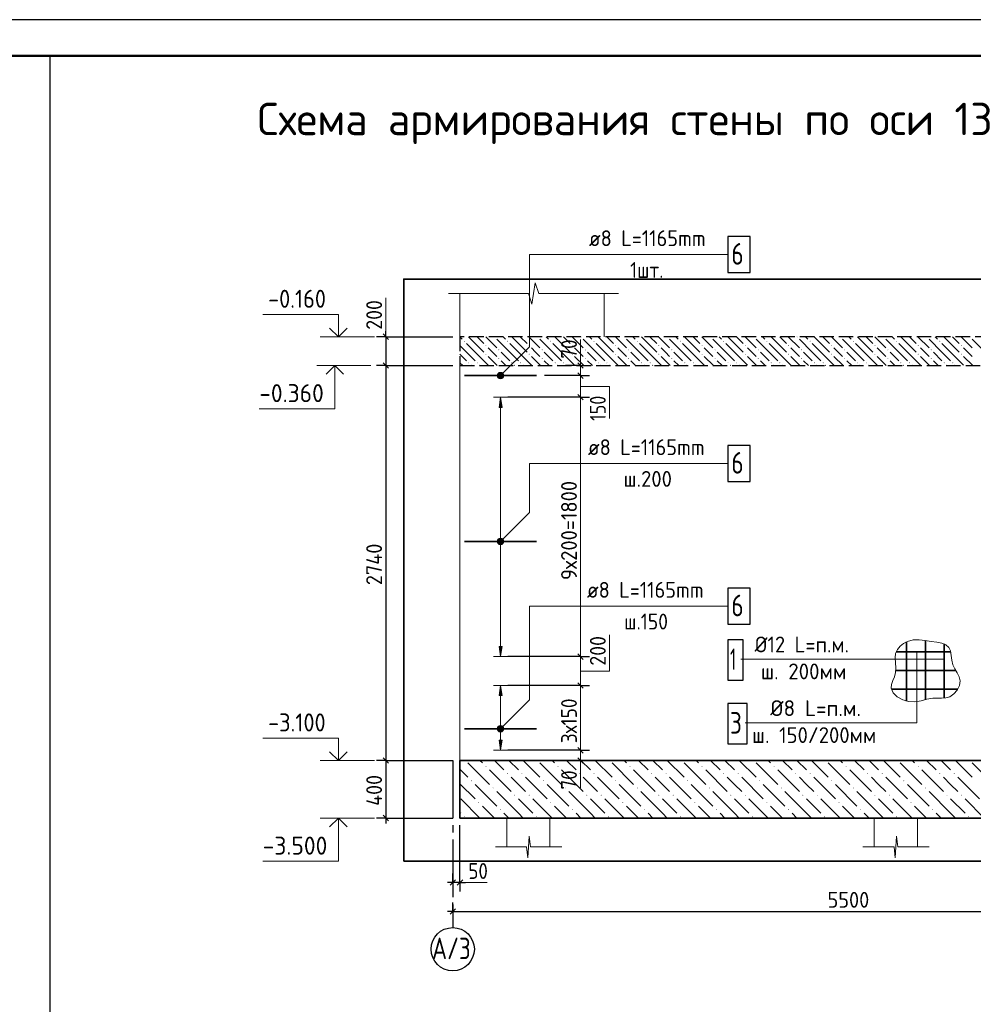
# Model space of a CAD drawing. Header units: millimetres. Extents: x 0 to 42000, y 0 to 29700.
# Tile 10 of 11: x 17880 to 31117, y 16035 to 29700. Entities that reach past the tile are written whole.
import ezdxf

# ---------------------------------------------------------------- set-up
doc = ezdxf.new("R2010")
doc.units = ezdxf.units.MM
doc.linetypes.add('______2', pattern=[270, 200, -70])
doc.linetypes.add('______5', pattern=[1100, 800, -100, 100, -100])
for name, color, linetype, lineweight in [('Standard', 7, 'Continuous', 25), ('Высотные отметки', 7, 'Continuous', 25), ('ЖБ Перекрытие верхний уровень', 7, '______2', 25), ('ЖБ Плита Фундамента верхний уровень', 7, 'Continuous', 35), ('Заголовок чертежа', 7, 'Continuous', 25), ('Позиционная метка линия выноска', 7, 'Continuous', 13), ('Позиционная метка номер позиции', 7, 'Continuous', 13), ('Стена обрамление П-обр.', 7, 'Continuous', 35)]:
    doc.layers.add(name, color=color, linetype=linetype, lineweight=lineweight)
doc.layers.add('Оси', color=7, linetype='______5')
doc.layers.add('Размерная выноска', color=7, linetype='Continuous')
doc.styles.add('ISOCPEUR', font='txt')

msp = doc.modelspace()

# ---------------------------------------------------------------- hatches: boundary and pattern name
at = {"layer": 'ЖБ Перекрытие верхний уровень', "linetype": 'Continuous', "lineweight": 18, "transparency": 33554687}
for points in [[(24465, 25297), (24468, 25300), (24475, 25300), (24478, 25297), (24472, 25291)], [(25065, 25297), (25068, 25300), (25075, 25300), (25078, 25297), (25072, 25291)], [(25665, 25297), (25668, 25300), (25675, 25300), (25678, 25297), (25672, 25291)], [(26265, 25297), (26268, 25300), (26275, 25300), (26278, 25297), (26272, 25291)], [(26865, 25297), (26868, 25300), (26875, 25300), (26878, 25297), (26872, 25291)], [(27465, 25297), (27468, 25300), (27475, 25300), (27478, 25297), (27472, 25291)], [(28065, 25297), (28068, 25300), (28075, 25300), (28078, 25297), (28072, 25291)], [(28665, 25297), (28668, 25300), (28675, 25300), (28678, 25297), (28672, 25291)], [(29265, 25297), (29268, 25300), (29275, 25300), (29278, 25297), (29272, 25291)], [(29865, 25297), (29868, 25300), (29875, 25300), (29878, 25297), (29872, 25291)], [(30465, 25297), (30468, 25300), (30475, 25300), (30478, 25297), (30472, 25291)], [(31065, 25297), (31068, 25300), (31075, 25300), (31078, 25297), (31072, 25291)], [(24045, 25237), (24052, 25244), (24058, 25237), (24052, 25231)], [(24345, 25177), (24352, 25184), (24358, 25177), (24352, 25171)], [(24645, 25237), (24652, 25244), (24658, 25237), (24652, 25231)], [(24945, 25177), (24952, 25184), (24958, 25177), (24952, 25171)], [(25245, 25237), (25252, 25244), (25258, 25237), (25252, 25231)], [(25545, 25177), (25552, 25184), (25558, 25177), (25552, 25171)], [(25845, 25237), (25852, 25244), (25858, 25237), (25852, 25231)], [(26145, 25177), (26152, 25184), (26158, 25177), (26152, 25171)], [(26445, 25237), (26452, 25244), (26458, 25237), (26452, 25231)], [(26745, 25177), (26752, 25184), (26758, 25177), (26752, 25171)], [(27045, 25237), (27052, 25244), (27058, 25237), (27052, 25231)], [(27345, 25177), (27352, 25184), (27358, 25177), (27352, 25171)], [(27645, 25237), (27652, 25244), (27658, 25237), (27652, 25231)], [(27945, 25177), (27952, 25184), (27958, 25177), (27952, 25171)], [(28245, 25237), (28252, 25244), (28258, 25237), (28252, 25231)], [(28545, 25177), (28552, 25184), (28558, 25177), (28552, 25171)], [(28845, 25237), (28852, 25244), (28858, 25237), (28852, 25231)], [(29145, 25177), (29152, 25184), (29158, 25177), (29152, 25171)], [(29445, 25237), (29452, 25244), (29458, 25237), (29452, 25231)], [(29745, 25177), (29752, 25184), (29758, 25177), (29752, 25171)], [(30045, 25237), (30052, 25244), (30058, 25237), (30052, 25231)], [(30345, 25177), (30352, 25184), (30358, 25177), (30352, 25171)], [(30645, 25237), (30652, 25244), (30658, 25237), (30652, 25231)], [(30945, 25177), (30952, 25184), (30958, 25177), (30952, 25171)], [(24345, 25057), (24352, 25064), (24358, 25057), (24352, 25051)], [(24525, 25117), (24532, 25124), (24538, 25117), (24532, 25111)], [(24945, 25057), (24952, 25064), (24958, 25057), (24952, 25051)], [(25125, 25117), (25132, 25124), (25138, 25117), (25132, 25111)], [(25545, 25057), (25552, 25064), (25558, 25057), (25552, 25051)], [(25725, 25117), (25732, 25124), (25738, 25117), (25732, 25111)], [(26145, 25057), (26152, 25064), (26158, 25057), (26152, 25051)], [(26325, 25117), (26332, 25124), (26338, 25117), (26332, 25111)], [(26745, 25057), (26752, 25064), (26758, 25057), (26752, 25051)], [(26925, 25117), (26932, 25124), (26938, 25117), (26932, 25111)], [(27345, 25057), (27352, 25064), (27358, 25057), (27352, 25051)], [(27525, 25117), (27532, 25124), (27538, 25117), (27532, 25111)], [(27945, 25057), (27952, 25064), (27958, 25057), (27952, 25051)], [(28125, 25117), (28132, 25124), (28138, 25117), (28132, 25111)], [(28545, 25057), (28552, 25064), (28558, 25057), (28552, 25051)], [(28725, 25117), (28732, 25124), (28738, 25117), (28732, 25111)], [(29145, 25057), (29152, 25064), (29158, 25057), (29152, 25051)], [(29325, 25117), (29332, 25124), (29338, 25117), (29332, 25111)], [(29745, 25057), (29752, 25064), (29758, 25057), (29752, 25051)], [(29925, 25117), (29932, 25124), (29938, 25117), (29932, 25111)], [(30345, 25057), (30352, 25064), (30358, 25057), (30352, 25051)], [(30525, 25117), (30532, 25124), (30538, 25117), (30532, 25111)], [(30945, 25057), (30952, 25064), (30958, 25057), (30952, 25051)], [(24105, 24937), (24112, 24944), (24118, 24937), (24112, 24931)], [(24225, 24937), (24232, 24944), (24238, 24937), (24232, 24931)], [(24525, 24997), (24532, 25004), (24538, 24997), (24532, 24991)], [(24705, 24937), (24712, 24944), (24718, 24937), (24712, 24931)], [(24825, 24937), (24832, 24944), (24838, 24937), (24832, 24931)], [(25125, 24997), (25132, 25004), (25138, 24997), (25132, 24991)], [(25305, 24937), (25312, 24944), (25318, 24937), (25312, 24931)], [(25425, 24937), (25432, 24944), (25438, 24937), (25432, 24931)], [(25725, 24997), (25732, 25004), (25738, 24997), (25732, 24991)], [(25905, 24937), (25912, 24944), (25918, 24937), (25912, 24931)], [(26025, 24937), (26032, 24944), (26038, 24937), (26032, 24931)], [(26325, 24997), (26332, 25004), (26338, 24997), (26332, 24991)], [(26505, 24937), (26512, 24944), (26518, 24937), (26512, 24931)], [(26625, 24937), (26632, 24944), (26638, 24937), (26632, 24931)], [(26925, 24997), (26932, 25004), (26938, 24997), (26932, 24991)], [(27105, 24937), (27112, 24944), (27118, 24937), (27112, 24931)], [(27225, 24937), (27232, 24944), (27238, 24937), (27232, 24931)], [(27525, 24997), (27532, 25004), (27538, 24997), (27532, 24991)], [(27705, 24937), (27712, 24944), (27718, 24937), (27712, 24931)], [(27825, 24937), (27832, 24944), (27838, 24937), (27832, 24931)], [(28125, 24997), (28132, 25004), (28138, 24997), (28132, 24991)], [(28305, 24937), (28312, 24944), (28318, 24937), (28312, 24931)], [(28425, 24937), (28432, 24944), (28438, 24937), (28432, 24931)], [(28725, 24997), (28732, 25004), (28738, 24997), (28732, 24991)], [(28905, 24937), (28912, 24944), (28918, 24937), (28912, 24931)], [(29025, 24937), (29032, 24944), (29038, 24937), (29032, 24931)], [(29325, 24997), (29332, 25004), (29338, 24997), (29332, 24991)], [(29505, 24937), (29512, 24944), (29518, 24937), (29512, 24931)], [(29625, 24937), (29632, 24944), (29638, 24937), (29632, 24931)], [(29925, 24997), (29932, 25004), (29938, 24997), (29932, 24991)], [(30105, 24937), (30112, 24944), (30118, 24937), (30112, 24931)], [(30225, 24937), (30232, 24944), (30238, 24937), (30232, 24931)], [(30525, 24997), (30532, 25004), (30538, 24997), (30532, 24991)], [(30705, 24937), (30712, 24944), (30718, 24937), (30712, 24931)], [(30825, 24937), (30832, 24944), (30838, 24937), (30832, 24931)]]:
    msp.add_hatch(color=7, dxfattribs=at).paths.add_polyline_path(points, flags=16)
at = {"layer": 'ЖБ Плита Фундамента верхний уровень', "linetype": 'Continuous', "lineweight": 18, "transparency": 33554687}
for points in [[(24345, 19337), (24352, 19344), (24358, 19337), (24352, 19331)], [(25345, 19337), (25352, 19344), (25358, 19337), (25352, 19331)], [(26345, 19337), (26352, 19344), (26358, 19337), (26352, 19331)], [(27345, 19337), (27352, 19344), (27358, 19337), (27352, 19331)], [(28345, 19337), (28352, 19344), (28358, 19337), (28352, 19331)], [(29345, 19337), (29352, 19344), (29358, 19337), (29352, 19331)], [(30345, 19337), (30352, 19344), (30358, 19337), (30352, 19331)], [(24145, 19137), (24152, 19144), (24158, 19137), (24152, 19131)], [(24645, 19237), (24652, 19244), (24658, 19237), (24652, 19231)], [(24845, 19237), (24852, 19244), (24858, 19237), (24852, 19231)], [(25145, 19137), (25152, 19144), (25158, 19137), (25152, 19131)], [(25645, 19237), (25652, 19244), (25658, 19237), (25652, 19231)], [(25845, 19237), (25852, 19244), (25858, 19237), (25852, 19231)], [(26145, 19137), (26152, 19144), (26158, 19137), (26152, 19131)], [(26645, 19237), (26652, 19244), (26658, 19237), (26652, 19231)], [(26845, 19237), (26852, 19244), (26858, 19237), (26852, 19231)], [(27145, 19137), (27152, 19144), (27158, 19137), (27152, 19131)], [(27645, 19237), (27652, 19244), (27658, 19237), (27652, 19231)], [(27845, 19237), (27852, 19244), (27858, 19237), (27852, 19231)], [(28145, 19137), (28152, 19144), (28158, 19137), (28152, 19131)], [(28645, 19237), (28652, 19244), (28658, 19237), (28652, 19231)], [(28845, 19237), (28852, 19244), (28858, 19237), (28852, 19231)], [(29145, 19137), (29152, 19144), (29158, 19137), (29152, 19131)], [(29645, 19237), (29652, 19244), (29658, 19237), (29652, 19231)], [(29845, 19237), (29852, 19244), (29858, 19237), (29852, 19231)], [(30145, 19137), (30152, 19144), (30158, 19137), (30152, 19131)], [(30645, 19237), (30652, 19244), (30658, 19237), (30652, 19231)], [(30845, 19237), (30852, 19244), (30858, 19237), (30852, 19231)], [(24445, 19037), (24452, 19044), (24458, 19037), (24452, 19031)], [(25445, 19037), (25452, 19044), (25458, 19037), (25452, 19031)], [(26445, 19037), (26452, 19044), (26458, 19037), (26452, 19031)], [(27445, 19037), (27452, 19044), (27458, 19037), (27452, 19031)], [(28445, 19037), (28452, 19044), (28458, 19037), (28452, 19031)], [(29445, 19037), (29452, 19044), (29458, 19037), (29452, 19031)], [(30445, 19037), (30452, 19044), (30458, 19037), (30452, 19031)], [(24745, 18937), (24752, 18944), (24758, 18937), (24752, 18931)], [(24945, 18937), (24952, 18944), (24958, 18937), (24952, 18931)], [(25745, 18937), (25752, 18944), (25758, 18937), (25752, 18931)], [(25945, 18937), (25952, 18944), (25958, 18937), (25952, 18931)], [(26745, 18937), (26752, 18944), (26758, 18937), (26752, 18931)], [(26945, 18937), (26952, 18944), (26958, 18937), (26952, 18931)], [(27745, 18937), (27752, 18944), (27758, 18937), (27752, 18931)], [(27945, 18937), (27952, 18944), (27958, 18937), (27952, 18931)], [(28745, 18937), (28752, 18944), (28758, 18937), (28752, 18931)], [(28945, 18937), (28952, 18944), (28958, 18937), (28952, 18931)], [(29745, 18937), (29752, 18944), (29758, 18937), (29752, 18931)], [(29945, 18937), (29952, 18944), (29958, 18937), (29952, 18931)], [(30745, 18937), (30752, 18944), (30758, 18937), (30752, 18931)], [(30945, 18937), (30952, 18944), (30958, 18937), (30952, 18931)], [(24245, 18837), (24252, 18844), (24258, 18837), (24252, 18831)], [(24545, 18737), (24552, 18744), (24558, 18737), (24552, 18731)], [(25245, 18837), (25252, 18844), (25258, 18837), (25252, 18831)], [(25545, 18737), (25552, 18744), (25558, 18737), (25552, 18731)], [(26245, 18837), (26252, 18844), (26258, 18837), (26252, 18831)], [(26545, 18737), (26552, 18744), (26558, 18737), (26552, 18731)], [(27245, 18837), (27252, 18844), (27258, 18837), (27252, 18831)], [(27545, 18737), (27552, 18744), (27558, 18737), (27552, 18731)], [(28245, 18837), (28252, 18844), (28258, 18837), (28252, 18831)], [(28545, 18737), (28552, 18744), (28558, 18737), (28552, 18731)], [(29245, 18837), (29252, 18844), (29258, 18837), (29252, 18831)], [(29545, 18737), (29552, 18744), (29558, 18737), (29552, 18731)], [(30245, 18837), (30252, 18844), (30258, 18837), (30252, 18831)], [(30545, 18737), (30552, 18744), (30558, 18737), (30552, 18731)], [(24045, 18637), (24052, 18644), (24058, 18637), (24052, 18631)], [(25045, 18637), (25052, 18644), (25058, 18637), (25052, 18631)], [(26045, 18637), (26052, 18644), (26058, 18637), (26052, 18631)], [(27045, 18637), (27052, 18644), (27058, 18637), (27052, 18631)], [(28045, 18637), (28052, 18644), (28058, 18637), (28052, 18631)], [(29045, 18637), (29052, 18644), (29058, 18637), (29052, 18631)], [(30045, 18637), (30052, 18644), (30058, 18637), (30052, 18631)], [(31045, 18637), (31052, 18644), (31058, 18637), (31052, 18631)]]:
    msp.add_hatch(color=7, dxfattribs=at).paths.add_polyline_path(points, flags=16)
at = {"layer": 'Позиционная метка линия выноска', "linetype": 'Continuous', "lineweight": 13, "transparency": 33554687}
for points in [[(24587, 24728), (24524, 24792), (24512, 24771)], [(24587, 24728), (24512, 24771), (24567, 24717)], [(24567, 24717), (24512, 24771), (24512, 24749)], [(24567, 24717), (24512, 24749), (24544, 24717)], [(24544, 24717), (24512, 24749), (24524, 24728)], [(24599, 24749), (24544, 24803), (24524, 24792)], [(24599, 24749), (24524, 24792), (24587, 24728)], [(24599, 24771), (24567, 24803), (24544, 24803)], [(24599, 24771), (24544, 24803), (24599, 24749)], [(24567, 24803), (24599, 24771), (24587, 24792)], [(24587, 22428), (24524, 22492), (24512, 22471)], [(24587, 22428), (24512, 22471), (24567, 22417)], [(24567, 22417), (24512, 22471), (24512, 22449)], [(24567, 22417), (24512, 22449), (24544, 22417)], [(24544, 22417), (24512, 22449), (24524, 22428)], [(24599, 22449), (24544, 22503), (24524, 22492)], [(24599, 22449), (24524, 22492), (24587, 22428)], [(24599, 22471), (24567, 22503), (24544, 22503)], [(24599, 22471), (24544, 22503), (24599, 22449)], [(24567, 22503), (24599, 22471), (24587, 22492)], [(24587, 19828), (24524, 19892), (24512, 19871)], [(24587, 19828), (24512, 19871), (24567, 19817)], [(24567, 19817), (24512, 19871), (24512, 19849)], [(24567, 19817), (24512, 19849), (24544, 19817)], [(24544, 19817), (24512, 19849), (24524, 19828)], [(24599, 19849), (24544, 19903), (24524, 19892)], [(24599, 19849), (24524, 19892), (24587, 19828)], [(24599, 19871), (24567, 19903), (24544, 19903)], [(24599, 19871), (24544, 19903), (24599, 19849)], [(24567, 19903), (24599, 19871), (24587, 19892)]]:
    msp.add_hatch(color=7, dxfattribs=at).paths.add_polyline_path(points)
at = {"layer": 'Стена обрамление П-обр.', "linetype": 'Continuous', "lineweight": 13, "transparency": 33554687}
for points in [[(24575, 24320), (24555, 24460), (24535, 24320)], [(24575, 20320), (24555, 20460), (24535, 20320)]]:
    msp.add_hatch(color=7, dxfattribs=at).paths.add_polyline_path(points)
for points in [[(24575, 21000), (24555, 20860), (24535, 21000)], [(24575, 19700), (24555, 19560), (24535, 19700)]]:
    msp.add_hatch(color=7, dxfattribs=at).paths.add_polyline_path(points, flags=16)

# ---------------------------------------------------------------- linework, layer by layer
at = {"layer": 'Standard', "color": 7, "linetype": 'Continuous', "lineweight": 13, "transparency": 33554687}
for p, q in [((24990, 25750), (25037, 26050)), ((25037, 26050), (25084, 25900)), ((23834, 25900), (24943, 25900)), ((24943, 25900), (24990, 25750)), ((25084, 25900), (26194, 25900)), ((26194, 25900), (26194, 25900)), ((25665, 24900), (25665, 24975)), ((25665, 24460), (25665, 20860)), ((25665, 20860), (25665, 20460)), ((25665, 20460), (25665, 19560)), ((25665, 19560), (25665, 19420)), ((25665, 19420), (25665, 19345)), ((24934, 18070), (24952, 18370)), ((24952, 18370), (24971, 18220)), ((30034, 18070), (30052, 18370)), ((30052, 18370), (30071, 18220)), ((24483, 18220), (24916, 18220)), ((24916, 18220), (24934, 18070)), ((24971, 18220), (25403, 18220)), ((25403, 18220), (25403, 18220)), ((29583, 18220), (30016, 18220)), ((30016, 18220), (30034, 18070)), ((30071, 18220), (30503, 18220)), ((30503, 18220), (30503, 18220))]:
    msp.add_line(p, q, dxfattribs=at)
at = {"layer": 'Standard', "color": 7, "linetype": 'Continuous', "lineweight": 18, "transparency": 33554687}
for p, q in [((23991, 25300), (23991, 25900)), ((25991, 25900), (25991, 25300)), ((23991, 19420), (23991, 24900)), ((24641, 18220), (24641, 18620)), ((25241, 18620), (25241, 18220)), ((29741, 18220), (29741, 18620)), ((30341, 18620), (30341, 18220))]:
    msp.add_line(p, q, dxfattribs=at)
at = {"layer": 'Standard', "color": 7, "linetype": 'Continuous', "lineweight": -3, "transparency": 33554687}
for p, q in [((22960, 25300), (22835, 25300)), ((22960, 25300), (22960, 25375)), ((22960, 25300), (23085, 25300)), ((22960, 25300), (23891, 25300)), ((22960, 24900), (22835, 24900)), ((22960, 24900), (23085, 24900)), ((22960, 24900), (23891, 24900)), ((22960, 24900), (22960, 19420)), ((25665, 24900), (25540, 24900)), ((25665, 24900), (25790, 24900)), ((25665, 24760), (25540, 24760)), ((25665, 24760), (25790, 24760)), ((25665, 24460), (25540, 24460)), ((25665, 24460), (25790, 24460)), ((25665, 20860), (25540, 20860)), ((25665, 20860), (25790, 20860)), ((25665, 20460), (25540, 20460)), ((25665, 20460), (25790, 20460)), ((25665, 19560), (25540, 19560)), ((25665, 19560), (25790, 19560)), ((22960, 19420), (22835, 19420)), ((22960, 19420), (23085, 19420)), ((22960, 19420), (23891, 19420)), ((22960, 19420), (22960, 18620)), ((25665, 19420), (25540, 19420)), ((25665, 19420), (25790, 19420)), ((25665, 19420), (25665, 19420)), ((22960, 18620), (22835, 18620)), ((22960, 18620), (23085, 18620)), ((22960, 18620), (23891, 18620)), ((22960, 18620), (22960, 18545)), ((23991, 17725), (23991, 18520)), ((23891, 17725), (23891, 17850)), ((23991, 17725), (23991, 17850)), ((23891, 17725), (23816, 17725)), ((23891, 17725), (23891, 17600)), ((23891, 17725), (23891, 17723)), ((23991, 17725), (23891, 17725)), ((23991, 17725), (23991, 17600)), ((23991, 17725), (24066, 17725)), ((23891, 17325), (23891, 17450)), ((23891, 17325), (23816, 17325)), ((23891, 17325), (23891, 17200)), ((23891, 17325), (23891, 17200)), ((23891, 17325), (34891, 17325))]:
    msp.add_line(p, q, dxfattribs=at)
at = {"layer": 'Standard', "color": 7, "linetype": 'Continuous', "lineweight": 25, "transparency": 33554687}
for p, q in [((22923, 25338), (22998, 25263)), ((22923, 24938), (22998, 24863)), ((25627, 24938), (25702, 24863)), ((25627, 24797), (25702, 24722)), ((25627, 24497), (25702, 24422)), ((25627, 20897), (25702, 20822)), ((25627, 20497), (25702, 20422)), ((25627, 19597), (25702, 19522)), ((22923, 19458), (22998, 19382)), ((25627, 19458), (25702, 19382)), ((22923, 18658), (22998, 18582)), ((23929, 17762), (23854, 17687)), ((24029, 17762), (23954, 17687)), ((23854, 17287), (23929, 17362))]:
    msp.add_line(p, q, dxfattribs=at)
msp.add_lwpolyline([(0, 0), (42000, 0), (42000, 29700), (0, 29700), (0, 0)], close=True, dxfattribs=at)
at = {"layer": 'Standard', "color": 7, "linetype": 'Continuous', "lineweight": 50, "transparency": 33554687}
msp.add_lwpolyline([(2000, 29200), (41500, 29200), (41500, 500), (2000, 500), (2000, 29200)], close=True, dxfattribs=at)
at = {"layer": 'Standard', "color": 7, "linetype": 'Continuous', "lineweight": 25, "transparency": 33554687}
msp.add_lwpolyline([(41500, 29200), (18300, 29200), (18300, 6000), (41500, 6000), (41500, 29200)], dxfattribs=at)
at = {"layer": 'Standard', "color": 254, "linetype": 'Continuous', "lineweight": 35, "true_color": 0xc4c4ff, "transparency": 33554687}
msp.add_lwpolyline([(23211, 18020), (37026, 18020), (37026, 26100), (23211, 26100), (23211, 18020)], dxfattribs=at)
at = {"layer": 'Standard', "color": 7, "linetype": 'Continuous', "lineweight": -3, "transparency": 33554687}
for points in [[(22960, 25300), (22960, 25296), (22960, 25296), (22960, 24900)], [(25665, 24900), (25654, 24900), (25654, 24900), (25648, 24900), (25648, 24900), (25648, 24900), (25648, 24900), (25648, 24900), (25648, 24900), (25455, 24900)], [(25665, 24760), (25648, 24760), (25648, 24760), (25648, 24760), (25648, 24760), (25648, 24760), (25648, 24760), (25163, 24760)], [(25665, 24460), (25648, 24460), (25648, 24460), (25648, 24460), (25648, 24460), (25648, 24460), (25648, 24460), (24655, 24460)], [(25665, 20860), (25648, 20860), (25648, 20860), (25648, 20860), (25648, 20860), (24655, 20860)], [(25665, 20460), (25648, 20460), (25648, 20460), (25648, 20460), (25648, 20460), (24655, 20460)], [(25665, 19560), (25648, 19560), (25648, 19560), (24655, 19560)]]:
    msp.add_lwpolyline(points, dxfattribs=at)
at = {"layer": 'Standard', "color": 7, "linetype": 'Continuous', "lineweight": 13, "transparency": 33554687}
for points in [[(25665, 24900), (25665, 24898), (25665, 24898), (25665, 24803), (25665, 24803), (25665, 24760)], [(25665, 24760), (25665, 24472), (25665, 24472), (25665, 24460)]]:
    msp.add_lwpolyline(points, dxfattribs=at)
at = {"layer": 'Высотные отметки', "color": 7, "linetype": 'Continuous', "lineweight": 35, "transparency": 33554687}
for p, q in [((22303, 25300), (22181, 25421)), ((22303, 25300), (22181, 25421)), ((22303, 25300), (22424, 25421)), ((22303, 25300), (22424, 25421)), ((22255, 24900), (22133, 24779)), ((22255, 24900), (22133, 24779)), ((22255, 24900), (22376, 24779)), ((22255, 24900), (22376, 24779)), ((22303, 19420), (22181, 19541)), ((22303, 19420), (22181, 19541)), ((22303, 19420), (22424, 19541)), ((22303, 19420), (22424, 19541)), ((22303, 18620), (22181, 18499)), ((22303, 18620), (22181, 18499)), ((22303, 18620), (22424, 18499)), ((22303, 18620), (22424, 18499))]:
    msp.add_line(p, q, dxfattribs=at)
at = {"layer": 'Высотные отметки', "color": 7, "linetype": 'Continuous', "lineweight": 13, "transparency": 33554687}
for p, q in [((22803, 25300), (22053, 25300)), ((22803, 25300), (22053, 25300)), ((22755, 24900), (22005, 24900)), ((22755, 24900), (22005, 24900)), ((22803, 19420), (22053, 19420)), ((22803, 19420), (22053, 19420)), ((22803, 18620), (22053, 18620)), ((22803, 18620), (22053, 18620))]:
    msp.add_line(p, q, dxfattribs=at)
for points in [[(22303, 25300), (22303, 25610), (21253, 25610)], [(22303, 25300), (22303, 25610), (21253, 25610)], [(22255, 24900), (22255, 24300), (21205, 24300)], [(22255, 24900), (22255, 24300), (21205, 24300)], [(22303, 19420), (22303, 19730), (21253, 19730)], [(22303, 19420), (22303, 19730), (21253, 19730)], [(22303, 18620), (22303, 18020), (21253, 18020)], [(22303, 18620), (22303, 18020), (21253, 18020)]]:
    msp.add_lwpolyline(points, dxfattribs=at)
at = {"layer": 'ЖБ Перекрытие верхний уровень', "color": 7, "linetype": '______2', "lineweight": 25, "transparency": 33554687}
for p, q in [((23991, 25300), (23991, 24900)), ((35391, 25300), (23991, 25300)), ((23991, 24900), (34891, 24900))]:
    msp.add_line(p, q, dxfattribs=at)
at = {"layer": 'ЖБ Перекрытие верхний уровень', "color": 9, "linetype": 'Continuous', "lineweight": 18, "true_color": 0xc7c7c7, "transparency": 33554687}
for p, q in [((23991, 25297), (24022, 25267)), ((24202, 25207), (24109, 25300)), ((24229, 25300), (24322, 25207)), ((24349, 25300), (24502, 25147)), ((24589, 25300), (24622, 25267)), ((24802, 25207), (24709, 25300)), ((24829, 25300), (24922, 25207)), ((24949, 25300), (25102, 25147)), ((25189, 25300), (25222, 25267)), ((25402, 25207), (25309, 25300)), ((25429, 25300), (25522, 25207)), ((25549, 25300), (25702, 25147)), ((25789, 25300), (25822, 25267)), ((26002, 25207), (25909, 25300)), ((26029, 25300), (26122, 25207)), ((26149, 25300), (26302, 25147)), ((26389, 25300), (26422, 25267)), ((26602, 25207), (26509, 25300)), ((26629, 25300), (26722, 25207)), ((26749, 25300), (26902, 25147)), ((26989, 25300), (27022, 25267)), ((27202, 25207), (27109, 25300)), ((27229, 25300), (27322, 25207)), ((27349, 25300), (27502, 25147)), ((27589, 25300), (27622, 25267)), ((27802, 25207), (27709, 25300)), ((27829, 25300), (27922, 25207)), ((27949, 25300), (28102, 25147)), ((28189, 25300), (28222, 25267)), ((28402, 25207), (28309, 25300)), ((28429, 25300), (28522, 25207)), ((28549, 25300), (28702, 25147)), ((28789, 25300), (28822, 25267)), ((29002, 25207), (28909, 25300)), ((29029, 25300), (29122, 25207)), ((29149, 25300), (29302, 25147)), ((29389, 25300), (29422, 25267)), ((29602, 25207), (29509, 25300)), ((29629, 25300), (29722, 25207)), ((29749, 25300), (29902, 25147)), ((29989, 25300), (30022, 25267)), ((30202, 25207), (30109, 25300)), ((30229, 25300), (30322, 25207)), ((30349, 25300), (30502, 25147)), ((30589, 25300), (30622, 25267)), ((30802, 25207), (30709, 25300)), ((30829, 25300), (30922, 25207)), ((30949, 25300), (31102, 25147)), ((24082, 25087), (23991, 25177)), ((24082, 25207), (24202, 25087)), ((24202, 25207), (24322, 25087)), ((24442, 25087), (24382, 25147)), ((24682, 25087), (24502, 25267)), ((24682, 25207), (24802, 25087)), ((24802, 25207), (24922, 25087)), ((25042, 25087), (24982, 25147)), ((25282, 25087), (25102, 25267)), ((25282, 25207), (25402, 25087)), ((25402, 25207), (25522, 25087)), ((25642, 25087), (25582, 25147)), ((25882, 25087), (25702, 25267)), ((25882, 25207), (26002, 25087)), ((26002, 25207), (26122, 25087)), ((26242, 25087), (26182, 25147)), ((26482, 25087), (26302, 25267)), ((26482, 25207), (26602, 25087)), ((26602, 25207), (26722, 25087)), ((26842, 25087), (26782, 25147)), ((27082, 25087), (26902, 25267)), ((27082, 25207), (27202, 25087)), ((27202, 25207), (27322, 25087)), ((27442, 25087), (27382, 25147)), ((27682, 25087), (27502, 25267)), ((27682, 25207), (27802, 25087)), ((27802, 25207), (27922, 25087)), ((28042, 25087), (27982, 25147)), ((28282, 25087), (28102, 25267)), ((28282, 25207), (28402, 25087)), ((28402, 25207), (28522, 25087)), ((28642, 25087), (28582, 25147)), ((28882, 25087), (28702, 25267)), ((28882, 25207), (29002, 25087)), ((29002, 25207), (29122, 25087)), ((29242, 25087), (29182, 25147)), ((29482, 25087), (29302, 25267)), ((29482, 25207), (29602, 25087)), ((29602, 25207), (29722, 25087)), ((29842, 25087), (29782, 25147)), ((30082, 25087), (29902, 25267)), ((30082, 25207), (30202, 25087)), ((30202, 25207), (30322, 25087)), ((30442, 25087), (30382, 25147)), ((30682, 25087), (30502, 25267)), ((30682, 25207), (30802, 25087)), ((30802, 25207), (30922, 25087)), ((31042, 25087), (30982, 25147)), ((31282, 25087), (31102, 25267)), ((23991, 25057), (24082, 24967)), ((24082, 25087), (24202, 24967)), ((24202, 25087), (24382, 24907)), ((24382, 25027), (24509, 24900)), ((24502, 25027), (24442, 25087)), ((24562, 25087), (24682, 24967)), ((24682, 25087), (24802, 24967)), ((24802, 25087), (24982, 24907)), ((24982, 25027), (25109, 24900)), ((25102, 25027), (25042, 25087)), ((25162, 25087), (25282, 24967)), ((25282, 25087), (25402, 24967)), ((25402, 25087), (25582, 24907)), ((25582, 25027), (25709, 24900)), ((25702, 25027), (25642, 25087)), ((25762, 25087), (25882, 24967)), ((25882, 25087), (26002, 24967)), ((26002, 25087), (26182, 24907)), ((26182, 25027), (26309, 24900)), ((26302, 25027), (26242, 25087)), ((26362, 25087), (26482, 24967)), ((26482, 25087), (26602, 24967)), ((26602, 25087), (26782, 24907)), ((26782, 25027), (26909, 24900)), ((26902, 25027), (26842, 25087)), ((26962, 25087), (27082, 24967)), ((27082, 25087), (27202, 24967)), ((27202, 25087), (27382, 24907)), ((27382, 25027), (27509, 24900)), ((27502, 25027), (27442, 25087)), ((27562, 25087), (27682, 24967)), ((27682, 25087), (27802, 24967)), ((27802, 25087), (27982, 24907)), ((27982, 25027), (28109, 24900)), ((28102, 25027), (28042, 25087)), ((28162, 25087), (28282, 24967)), ((28282, 25087), (28402, 24967)), ((28402, 25087), (28582, 24907)), ((28582, 25027), (28709, 24900)), ((28702, 25027), (28642, 25087)), ((28762, 25087), (28882, 24967)), ((28882, 25087), (29002, 24967)), ((29002, 25087), (29182, 24907)), ((29182, 25027), (29309, 24900)), ((29302, 25027), (29242, 25087)), ((29362, 25087), (29482, 24967)), ((29482, 25087), (29602, 24967)), ((29602, 25087), (29782, 24907)), ((29782, 25027), (29909, 24900)), ((29902, 25027), (29842, 25087)), ((29962, 25087), (30082, 24967)), ((30082, 25087), (30202, 24967)), ((30202, 25087), (30382, 24907)), ((30382, 25027), (30509, 24900)), ((30502, 25027), (30442, 25087)), ((30562, 25087), (30682, 24967)), ((30682, 25087), (30802, 24967)), ((30802, 25087), (30982, 24907)), ((30982, 25027), (31109, 24900)), ((31102, 25027), (31042, 25087)), ((23991, 24937), (24029, 24900)), ((24149, 24900), (24142, 24907)), ((24262, 24907), (24269, 24900)), ((24562, 24967), (24629, 24900)), ((24749, 24900), (24742, 24907)), ((24862, 24907), (24869, 24900)), ((25162, 24967), (25229, 24900)), ((25349, 24900), (25342, 24907)), ((25462, 24907), (25469, 24900)), ((25762, 24967), (25829, 24900)), ((25949, 24900), (25942, 24907)), ((26062, 24907), (26069, 24900)), ((26362, 24967), (26429, 24900)), ((26549, 24900), (26542, 24907)), ((26662, 24907), (26669, 24900)), ((26962, 24967), (27029, 24900)), ((27149, 24900), (27142, 24907)), ((27262, 24907), (27269, 24900)), ((27562, 24967), (27629, 24900)), ((27749, 24900), (27742, 24907)), ((27862, 24907), (27869, 24900)), ((28162, 24967), (28229, 24900)), ((28349, 24900), (28342, 24907)), ((28462, 24907), (28469, 24900)), ((28762, 24967), (28829, 24900)), ((28949, 24900), (28942, 24907)), ((29062, 24907), (29069, 24900)), ((29362, 24967), (29429, 24900)), ((29549, 24900), (29542, 24907)), ((29662, 24907), (29669, 24900)), ((29962, 24967), (30029, 24900)), ((30149, 24900), (30142, 24907)), ((30262, 24907), (30269, 24900)), ((30562, 24967), (30629, 24900)), ((30749, 24900), (30742, 24907)), ((30862, 24907), (30869, 24900))]:
    msp.add_line(p, q, dxfattribs=at)
at = {"layer": 'ЖБ Плита Фундамента верхний уровень', "color": 7, "linetype": 'Continuous', "lineweight": 35, "transparency": 33554687}
for p, q in [((23991, 19420), (23991, 18620)), ((34891, 19420), (23991, 19420)), ((23991, 18620), (35891, 18620))]:
    msp.add_line(p, q, dxfattribs=at)
at = {"layer": 'ЖБ Плита Фундамента верхний уровень', "color": 252, "linetype": 'Continuous', "lineweight": 18, "true_color": 0x8f8f8f, "transparency": 33554687}
for p, q in [((24302, 19387), (24269, 19420)), ((24469, 19420), (24602, 19287)), ((24669, 19420), (24802, 19287)), ((24869, 19420), (25102, 19187)), ((25302, 19387), (25269, 19420)), ((25469, 19420), (25602, 19287)), ((25669, 19420), (25802, 19287)), ((25869, 19420), (26102, 19187)), ((26302, 19387), (26269, 19420)), ((26469, 19420), (26602, 19287)), ((26669, 19420), (26802, 19287)), ((26869, 19420), (27102, 19187)), ((27302, 19387), (27269, 19420)), ((27469, 19420), (27602, 19287)), ((27669, 19420), (27802, 19287)), ((27869, 19420), (28102, 19187)), ((28302, 19387), (28269, 19420)), ((28469, 19420), (28602, 19287)), ((28669, 19420), (28802, 19287)), ((28869, 19420), (29102, 19187)), ((29302, 19387), (29269, 19420)), ((29469, 19420), (29602, 19287)), ((29669, 19420), (29802, 19287)), ((29869, 19420), (30102, 19187)), ((30302, 19387), (30269, 19420)), ((30469, 19420), (30602, 19287)), ((30669, 19420), (30802, 19287)), ((30869, 19420), (31102, 19187)), ((23991, 19297), (24102, 19187)), ((24102, 19387), (24402, 19087)), ((24402, 19287), (24702, 18987)), ((25102, 19387), (25402, 19087)), ((25402, 19287), (25702, 18987)), ((26102, 19387), (26402, 19087)), ((26402, 19287), (26702, 18987)), ((27102, 19387), (27402, 19087)), ((27402, 19287), (27702, 18987)), ((28102, 19387), (28402, 19087)), ((28402, 19287), (28702, 18987)), ((29102, 19387), (29402, 19087)), ((29402, 19287), (29702, 18987)), ((30102, 19387), (30402, 19087)), ((30402, 19287), (30702, 18987)), ((31102, 19387), (31402, 19087)), ((24802, 19087), (24702, 19187)), ((24902, 19187), (25202, 18887)), ((25802, 19087), (25702, 19187)), ((25902, 19187), (26202, 18887)), ((26802, 19087), (26702, 19187)), ((26902, 19187), (27202, 18887)), ((27802, 19087), (27702, 19187)), ((27902, 19187), (28202, 18887)), ((28802, 19087), (28702, 19187)), ((28902, 19187), (29202, 18887)), ((29802, 19087), (29702, 19187)), ((29902, 19187), (30202, 18887)), ((30802, 19087), (30702, 19187)), ((30902, 19187), (31202, 18887)), ((23991, 19097), (24202, 18887)), ((24202, 19087), (24502, 18787)), ((24902, 18987), (24802, 19087)), ((25202, 19087), (25502, 18787)), ((25902, 18987), (25802, 19087)), ((26202, 19087), (26502, 18787)), ((26902, 18987), (26802, 19087)), ((27202, 19087), (27502, 18787)), ((27902, 18987), (27802, 19087)), ((28202, 19087), (28502, 18787)), ((28902, 18987), (28802, 19087)), ((29202, 19087), (29502, 18787)), ((29902, 18987), (29802, 19087)), ((30202, 19087), (30502, 18787)), ((30902, 18987), (30802, 19087)), ((24002, 18887), (24269, 18620)), ((24802, 18687), (24502, 18987)), ((24802, 18887), (25002, 18687)), ((25002, 18887), (25269, 18620)), ((25802, 18687), (25502, 18987)), ((25802, 18887), (26002, 18687)), ((26002, 18887), (26269, 18620)), ((26802, 18687), (26502, 18987)), ((26802, 18887), (27002, 18687)), ((27002, 18887), (27269, 18620)), ((27802, 18687), (27502, 18987)), ((27802, 18887), (28002, 18687)), ((28002, 18887), (28269, 18620)), ((28802, 18687), (28502, 18987)), ((28802, 18887), (29002, 18687)), ((29002, 18887), (29269, 18620)), ((29802, 18687), (29502, 18987)), ((29802, 18887), (30002, 18687)), ((30002, 18887), (30269, 18620)), ((30802, 18687), (30502, 18987)), ((30802, 18887), (31002, 18687)), ((31002, 18887), (31269, 18620)), ((24469, 18620), (24302, 18787)), ((25469, 18620), (25302, 18787)), ((26469, 18620), (26302, 18787)), ((27469, 18620), (27302, 18787)), ((28469, 18620), (28302, 18787)), ((29469, 18620), (29302, 18787)), ((30469, 18620), (30302, 18787)), ((23991, 18697), (24002, 18687)), ((24602, 18687), (24669, 18620)), ((24802, 18687), (24869, 18620)), ((25602, 18687), (25669, 18620)), ((25802, 18687), (25869, 18620)), ((26602, 18687), (26669, 18620)), ((26802, 18687), (26869, 18620)), ((27602, 18687), (27669, 18620)), ((27802, 18687), (27869, 18620)), ((28602, 18687), (28669, 18620)), ((28802, 18687), (28869, 18620)), ((29602, 18687), (29669, 18620)), ((29802, 18687), (29869, 18620)), ((30602, 18687), (30669, 18620)), ((30802, 18687), (30869, 18620))]:
    msp.add_line(p, q, dxfattribs=at)
at = {"layer": 'Оси', "color": 8, "linetype": '______5', "lineweight": -3, "transparency": 33554687}
msp.add_line((23891, 19420), (23891, 17100), dxfattribs=at)
at = {"layer": 'Оси', "color": 7, "linetype": 'Continuous', "lineweight": -3, "transparency": 33554687}
msp.add_circle((23891, 16800), 300, dxfattribs=at)
at = {"layer": 'Позиционная метка линия выноска', "color": 7, "linetype": 'Continuous', "lineweight": 13, "transparency": 33554687}
for p, q in [((24524, 24792), (24524, 24792)), ((24587, 24792), (24587, 24792)), ((24524, 24728), (24524, 24728)), ((24587, 24728), (24587, 24728)), ((24524, 22492), (24524, 22492)), ((24524, 22428), (24524, 22428)), ((24587, 22492), (24587, 22492)), ((24587, 22428), (24587, 22428)), ((24524, 19892), (24524, 19892)), ((24524, 19828), (24524, 19828)), ((24587, 19892), (24587, 19892)), ((24587, 19828), (24587, 19828))]:
    msp.add_line(p, q, dxfattribs=at)
for points in [[(27699, 26440), (24955, 26440), (24955, 25160), (24555, 24760)], [(27699, 23540), (24955, 23540), (24955, 22860), (24555, 22460)], [(27699, 21560), (24955, 21560), (24955, 20260), (24555, 19860)]]:
    msp.add_lwpolyline(points, dxfattribs=at)
for centre in [(24555, 24760), (24555, 22460), (24555, 19860)]:
    msp.add_circle(centre, 45, dxfattribs=at)
at = {"layer": 'Позиционная метка номер позиции', "color": 7, "linetype": 'Continuous', "lineweight": 35, "transparency": 33554687}
for p, q in [((30190, 21065), (30190, 20242)), ((30451, 21086), (30451, 20263)), ((30047, 20928), (30802, 20928)), ((30711, 21038), (30711, 20285)), ((30042, 20668), (30871, 20668)), ((29980, 20407), (30901, 20407))]:
    msp.add_line(p, q, dxfattribs=at)
at = {"layer": 'Позиционная метка номер позиции', "color": 7, "linetype": 'Continuous', "lineweight": 25, "transparency": 33554687}
for points in [[(27710, 20534), (27920, 20534), (27920, 21094), (27710, 21094), (27710, 20534)], [(27710, 19651), (27980, 19651), (27980, 20211), (27710, 20211), (27710, 19651)]]:
    msp.add_lwpolyline(points, dxfattribs=at)
at = {"layer": 'Позиционная метка номер позиции', "color": 7, "linetype": '______2', "lineweight": 13, "transparency": 33554687}
msp.add_lwpolyline([(30533, 21071), (30449, 21086), (30366, 21095), (30284, 21092), (30205, 21071), (30150, 21043), (30102, 21004), (30063, 20957), (30039, 20905), (30031, 20842), (30036, 20775), (30042, 20707), (30039, 20639), (30022, 20582), (30000, 20527), (29982, 20473), (29977, 20422), (30004, 20357), (30061, 20301), (30137, 20259), (30220, 20236), (30307, 20234), (30391, 20249), (30473, 20268), (30556, 20282), (30616, 20283), (30675, 20283), (30734, 20287), (30790, 20304), (30848, 20342), (30895, 20396), (30925, 20459), (30934, 20523), (30920, 20580), (30891, 20634), (30859, 20689), (30832, 20748), (30817, 20812), (30810, 20878), (30800, 20939), (30778, 20989), (30737, 21026), (30678, 21048), (30609, 21062), (30533, 21071)], dxfattribs=at)
at = {"layer": 'Позиционная метка номер позиции', "color": 7, "linetype": 'Continuous', "lineweight": 13, "transparency": 33554687}
for points in [[(27950, 19941), (30333, 19941), (30333, 20928)], [(27890, 20824), (29317, 20824), (30711, 20824)]]:
    msp.add_lwpolyline(points, dxfattribs=at)
at = {"layer": 'Размерная выноска', "color": 7, "linetype": 'Continuous', "lineweight": 13, "transparency": 33554687}
for p, q in [((22960, 25300), (22960, 25840)), ((25665, 24900), (25665, 25260)), ((25665, 19420), (25665, 19040)), ((24371, 17725), (23991, 17725))]:
    msp.add_line(p, q, dxfattribs=at)
for points in [[(25665, 24609), (26065, 24609), (26065, 24167)], [(25665, 20659), (26065, 20659), (26065, 21162)]]:
    msp.add_lwpolyline(points, dxfattribs=at)
at = {"layer": 'Стена обрамление П-обр.', "color": 7, "linetype": 'Continuous', "lineweight": 35, "transparency": 33554687}
for p, q in [((24055, 24760), (25055, 24760)), ((24055, 22460), (25055, 22460)), ((24055, 19860), (25055, 19860))]:
    msp.add_line(p, q, dxfattribs=at)
at = {"layer": 'Стена обрамление П-обр.', "color": 251, "linetype": 'Continuous', "lineweight": 13, "true_color": 0x494949, "transparency": 33554687}
for p, q in [((24555, 24460), (24455, 24460)), ((24555, 24460), (24535, 24320)), ((24575, 24320), (24555, 24460)), ((24555, 24460), (24655, 24460)), ((24555, 24460), (24555, 24460)), ((24535, 24320), (24575, 24320)), ((24555, 21000), (24555, 24320)), ((24555, 20860), (24535, 21000)), ((24535, 21000), (24575, 21000)), ((24575, 21000), (24555, 20860)), ((24555, 20860), (24455, 20860)), ((24555, 20860), (24655, 20860)), ((24555, 20860), (24555, 20860)), ((24555, 20460), (24455, 20460)), ((24555, 20460), (24535, 20320)), ((24575, 20320), (24555, 20460)), ((24555, 20460), (24655, 20460)), ((24555, 20460), (24555, 20460)), ((24535, 20320), (24575, 20320)), ((24555, 19700), (24555, 20320)), ((24555, 19560), (24535, 19700)), ((24535, 19700), (24575, 19700)), ((24575, 19700), (24555, 19560)), ((24555, 19560), (24455, 19560)), ((24555, 19560), (24655, 19560)), ((24555, 19560), (24555, 19560))]:
    msp.add_line(p, q, dxfattribs=at)
at = {"layer": 'Стена обрамление П-обр.', "color": 7, "linetype": 'Continuous', "lineweight": 25, "transparency": 33554687}
for points in [[(27709, 26190), (28019, 26190), (28019, 26690), (27709, 26690), (27709, 26190)], [(27709, 23290), (28019, 23290), (28019, 23790), (27709, 23790), (27709, 23290)], [(27709, 21310), (28019, 21310), (28019, 21810), (27709, 21810), (27709, 21310)]]:
    msp.add_lwpolyline(points, dxfattribs=at)

# ---------------------------------------------------------------- texts
at = {"layer": 'Standard', "color": 7, "linetype": 'Continuous', "lineweight": 25, "transparency": 33554687, "char_height": 220, "attachment_point": 7, "rotation": 90, "style": 'ISOCPEUR'}
for s, insert, width in [('\\W0.91;200', (22910, 25397), 561.99), ('\\W0.87;70', (25615, 24997), 403.92), ('\\W0.83;150', (26015, 24132), 508.57), ('\\W0.94;9х200=1800', (25615, 21923), 1598.72), ('\\W0.93;2740', (22910, 21852), 740.39), ('\\W0.91;200', (26015, 20735), 561.98), ('\\W0.89;3х150', (25615, 19658), 823.55), ('\\W0.87;70', (25615, 19016), 403.93), ('\\W0.92;400', (22910, 18789), 584.45)]:
    msp.add_mtext(s, dxfattribs=dict(at, insert=insert, width=width))
at = {"layer": 'Standard', "color": 7, "linetype": 'Continuous', "lineweight": 25, "transparency": 33554687, "char_height": 220, "attachment_point": 7, "style": 'ISOCPEUR'}
for s, insert, width in [('\\W0.87;50', (24108, 17775), 403.93), ('\\W0.93;5500', (29094, 17375), 718.09)]:
    msp.add_mtext(s, dxfattribs=dict(at, insert=insert, width=width))
at = {"layer": 'Высотные отметки', "color": 7, "linetype": 'Continuous', "lineweight": 25, "transparency": 33554687, "char_height": 250, "attachment_point": 7, "style": 'ISOCPEUR'}
for s, insert, width in [('\\W0.90;-0.160', (21328, 25702), 1011.77), ('\\W0.95;-0.360', (21205, 24392), 1067.86), ('\\W0.90;-3.100', (21328, 19822), 1011.77), ('\\W0.95;-3.500', (21253, 18112), 1067.87)]:
    msp.add_mtext(s, dxfattribs=dict(at, insert=insert, width=width))
at = {"layer": 'Заголовок чертежа', "color": 7, "linetype": 'Continuous', "lineweight": 50, "transparency": 33554687, "insert": (21180, 27975), "char_height": 450, "width": 10566.04, "attachment_point": 7, "style": 'ISOCPEUR'}
msp.add_mtext('\\W0.98;Схема армирования стены по оси 13', dxfattribs=at)
at = {"layer": 'Оси', "color": 7, "linetype": 'Continuous', "lineweight": 25, "transparency": 33554687, "insert": (23604, 16660), "char_height": 300, "width": 689.61, "attachment_point": 7, "style": 'ISOCPEUR'}
msp.add_mtext('\\W0.77;А/3', dxfattribs=at)
at = {"layer": 'Позиционная метка номер позиции', "color": 7, "linetype": 'Continuous', "lineweight": 25, "transparency": 33554687, "attachment_point": 7, "style": 'ISOCPEUR'}
for s, insert, char_height, width in [('\\W0.94;Ø12 L=п.м.', (28081, 20919), 220, 1488.69), ('\\W0.56;1', (27740, 20674), 300, 233.33), ('\\W0.96;ш. 200мм', (28169, 20545), 220, 1315.47), ('\\W0.97;Ø8 L=п.м.', (28298, 20035), 220, 1381.59), ('\\W0.78;3', (27740, 19791), 300, 326.4), ('\\W0.95;ш. 150/200мм', (28045, 19661), 220, 1885.79)]:
    msp.add_mtext(s, dxfattribs=dict(at, insert=insert, char_height=char_height, width=width))
at = {"layer": 'Стена обрамление П-обр.', "color": 7, "linetype": 'Continuous', "lineweight": 13, "transparency": 33554687, "attachment_point": 7, "style": 'ISOCPEUR'}
for s, insert, char_height, width in [('\\W0.93;ø8 L=1165mm ', (25781, 26557), 220, 1949.98), ('\\W0.78;6', (27759, 26300), 300, 326.42), ('\\W0.89;1шт. ', (26353, 26117), 220, 801.64), ('\\W0.93;ø8 L=1165mm ', (25767, 23657), 220, 1949.98), ('\\W0.78;6', (27759, 23400), 300, 326.42), ('\\W0.95;ш.200 ', (26262, 23217), 220, 962.14), ('\\W0.93;ø8 L=1165mm ', (25753, 21677), 220, 1949.98), ('\\W0.78;6', (27759, 21420), 300, 326.42), ('\\W0.90;ш.150 ', (26270, 21237), 220, 912.89)]:
    msp.add_mtext(s, dxfattribs=dict(at, insert=insert, char_height=char_height, width=width))

doc.saveas('drawing.dxf')
